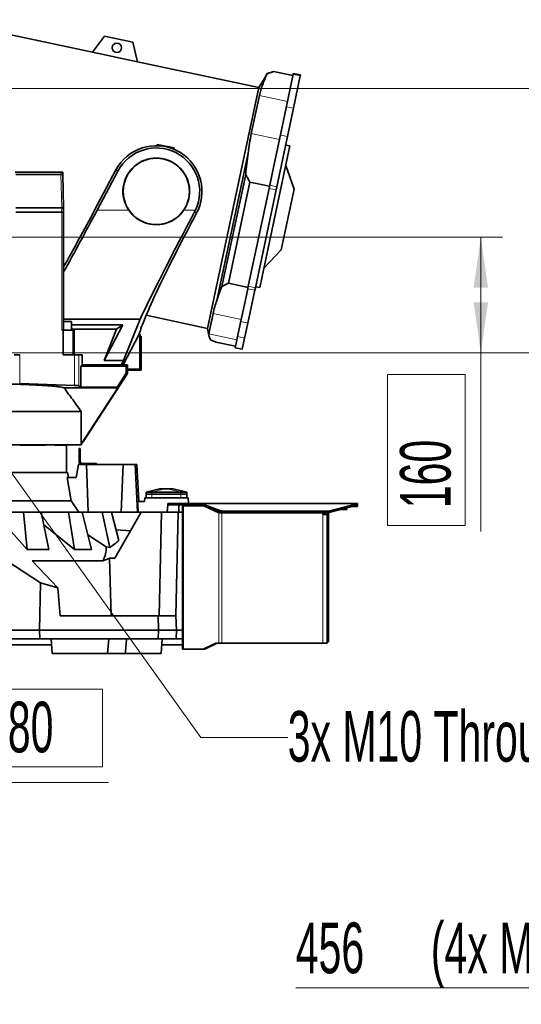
# Model space of a CAD drawing. Header units: millimetres. Extents: x 0 to 12118, y 0 to 8400.
# Tile 19 of 127: x 2785 to 3478, y 2879 to 4239. Entities that reach past the tile are written whole.
import ezdxf

# ---------------------------------------------------------------- set-up
doc = ezdxf.new("R2010")
doc.units = ezdxf.units.MM
doc.header["$LTSCALE"] = 20
doc.styles.add('SLDTEXTSTYLE0', font='TXT', dxfattribs={"width": 0.605})
doc.dimstyles.new('SLDDIMSTYLE2', dxfattribs={"dimtxt": 70, "dimasz": 70, "dimexe": 0, "dimexo": 0.0625, "dimgap": 17.5, "dimtad": 1, "dimdec": 1, "dimrnd": 1e-09, "dimzin": 12, "dimdsep": 46, "dimtxsty": 'SLDTEXTSTYLE0', "dimsah": 1, "dimcen": 0.09, "dimadec": 0, "dimazin": 3, "dimtfac": 1, "dimtofl": 0, "dimtmove": 0, "dimatfit": 3, "dimfxl": 1, "dimfrac": 2, "dimtolj": 1, "dimtzin": 12, "dimarcsym": 0})
doc.dimstyles.new('SLDDIMSTYLE3', dxfattribs={"dimtxt": 70, "dimasz": 70, "dimexe": 0, "dimexo": 0.0625, "dimgap": 17.5, "dimtad": 0, "dimtih": 1, "dimtoh": 1, "dimdec": 1, "dimrnd": 1e-09, "dimzin": 12, "dimdsep": 46, "dimtxsty": 'SLDTEXTSTYLE0', "dimblk1": 'NONE', "dimsah": 1, "dimcen": 0, "dimadec": 0, "dimazin": 3, "dimtfac": 1, "dimtmove": 0, "dimatfit": 3, "dimldrblk": 'NONE', "dimfxl": 1, "dimfrac": 2, "dimtolj": 1, "dimtzin": 12, "dimarcsym": 0})
doc.dimstyles.new('SLDDIMSTYLE6', dxfattribs={"dimtxt": 70, "dimasz": 70, "dimexe": 0, "dimexo": 0.0625, "dimgap": -17.5, "dimtad": 1, "dimdec": 1, "dimrnd": 1e-09, "dimzin": 12, "dimdsep": 46, "dimtxsty": 'SLDTEXTSTYLE0', "dimsah": 1, "dimcen": 0.09, "dimadec": 0, "dimazin": 3, "dimtfac": 1, "dimtofl": 0, "dimtmove": 0, "dimatfit": 3, "dimfxl": 1, "dimfrac": 2, "dimtolj": 1, "dimarcsym": 0})
doc.dimstyles.new('SLDDIMSTYLE7', dxfattribs={"dimtxt": 70, "dimasz": 70, "dimexe": 0, "dimexo": 0.0625, "dimgap": -17.5, "dimtad": 1, "dimdec": 1, "dimrnd": 1e-09, "dimzin": 12, "dimdsep": 46, "dimtxsty": 'SLDTEXTSTYLE0', "dimsah": 1, "dimcen": 0.09, "dimadec": 0, "dimazin": 3, "dimtfac": 1, "dimtmove": 0, "dimatfit": 0, "dimfxl": 1, "dimfrac": 2, "dimtolj": 1, "dimarcsym": 0})

# ---------------------------------------------------------------- blocks, each defined once
blk = doc.blocks.new('SW_SYMBOL_HOLE_DEPTH')
at = {"color": 0, "linetype": 'Continuous', "lineweight": 18}
for p, q in [((0, 17500), (16000, 17500)), ((8000, 17500), (8000, 1500)), ((2000, 11100), (8000, 1500)), ((14000, 11100), (8000, 1500))]:
    blk.add_line(p, q, dxfattribs=at)
blk = doc.blocks.new('_D_34')
at = {"color": 7, "linetype": 'Continuous', "lineweight": 0}
for p, q in [((4053.7, 3907.4), (4053.7, 2871.9)), ((4509.7, 3297.8), (4509.7, 2871.9)), ((4053.7, 2901.9), (3166.4, 2901.9)), ((4053.7, 2901.9), (4509.7, 2901.9))]:
    blk.add_line(p, q, dxfattribs=at)
at = {"color": 7, "linetype": 'Continuous', "lineweight": 18}
for points in [[(4053.7, 2901.9), (4123.7, 2891.9), (4123.7, 2911.9)], [(4509.7, 2901.9), (4439.7, 2911.9), (4439.7, 2891.9)]]:
    blk.add_solid(points, dxfattribs=at)
at = {"color": 7, "linetype": 'Continuous', "lineweight": 18, "xscale": 0.004511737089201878, "yscale": 0.004511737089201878, "zscale": 0.004511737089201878}
blk.add_blockref('SW_SYMBOL_HOLE_DEPTH', (3727.7, 2912), dxfattribs=at)
at = {"color": 7, "linetype": 'Continuous', "lineweight": 18, "char_height": 70, "attachment_point": 1, "style": 'SLDTEXTSTYLE0'}
for s, insert in [('456', (3166.4, 2992.3)), ('(4x M12', (3353.1, 2992.3)), ('20)', (3824.4, 2992.3))]:
    blk.add_mtext(s, dxfattribs=dict(at, insert=insert))
blk = doc.blocks.new('_D_47')
at = {"color": 7, "linetype": 'Continuous', "lineweight": 0}
for p, q in [((2308.6, 4143.9), (3618.5, 4143.9)), ((3588.5, 4143.9), (3588.5, 3778.9)), ((2578.6, 3778.9), (3618.5, 3778.9))]:
    blk.add_line(p, q, dxfattribs=at)
at = {"color": 7, "linetype": 'Continuous', "lineweight": 18}
for points in [[(3588.5, 4143.9), (3578.5, 4073.9), (3598.5, 4073.9)], [(3588.5, 3778.9), (3598.5, 3848.9), (3578.5, 3848.9)]]:
    blk.add_solid(points, dxfattribs=at)
at = {"color": 7, "linetype": 'Continuous', "lineweight": 18, "insert": (3498.3, 3881.2), "char_height": 70, "attachment_point": 1, "rotation": 90, "style": 'SLDTEXTSTYLE0'}
blk.add_mtext('365', dxfattribs=at)
blk = doc.blocks.new('_D_49')
at = {"color": 7, "linetype": 'Continuous', "lineweight": 0}
for p, q in [((2586.6, 3938.9), (3452.1, 3938.9)), ((3422.1, 3778.9), (3422.1, 3938.9)), ((2586.6, 3778.9), (3452.1, 3778.9)), ((3422.1, 3778.9), (3422.1, 3532.3)), ((3293.2, 3540.4), (3293.2, 3748.9)), ((3293.2, 3748.9), (3400.7, 3748.9)), ((3400.7, 3748.9), (3400.7, 3540.4)), ((3400.7, 3540.4), (3293.2, 3540.4))]:
    blk.add_line(p, q, dxfattribs=at)
at = {"color": 7, "linetype": 'Continuous', "lineweight": 18}
for points in [[(3422.1, 3938.9), (3412.1, 3868.9), (3432.1, 3868.9)], [(3422.1, 3778.9), (3432.1, 3848.9), (3412.1, 3848.9)]]:
    blk.add_solid(points, dxfattribs=at)
at = {"color": 7, "linetype": 'Continuous', "lineweight": 18, "insert": (3310.4, 3564.4), "char_height": 70, "attachment_point": 1, "rotation": 90, "style": 'SLDTEXTSTYLE0'}
blk.add_mtext('160', dxfattribs=at)
blk = doc.blocks.new('_D_50')
at = {"color": 7, "linetype": 'Continuous', "lineweight": 0}
for p, q in [((2574.6, 3926.9), (2574.6, 3155.6)), ((2654.6, 3766.9), (2654.6, 3155.6)), ((2744.5, 3207.1), (2744.5, 3314.5)), ((2744.5, 3314.5), (2899.5, 3314.5)), ((2899.5, 3314.5), (2899.5, 3207.1)), ((2899.5, 3207.1), (2744.5, 3207.1)), ((2574.6, 3185.6), (2454.6, 3185.6)), ((2574.6, 3185.6), (2654.6, 3185.6)), ((2654.6, 3185.6), (2907.5, 3185.6))]:
    blk.add_line(p, q, dxfattribs=at)
at = {"color": 7, "linetype": 'Continuous', "lineweight": 18}
for points in [[(2574.6, 3185.6), (2504.6, 3195.6), (2504.6, 3175.6)], [(2654.6, 3185.6), (2724.6, 3175.6), (2724.6, 3195.6)]]:
    blk.add_solid(points, dxfattribs=at)
at = {"color": 7, "linetype": 'Continuous', "lineweight": 18, "insert": (2768.5, 3297.3), "char_height": 70, "attachment_point": 1, "style": 'SLDTEXTSTYLE0'}
blk.add_mtext('80', dxfattribs=at)
blk = doc.blocks.new('_D_51')
at = {"color": 7, "linetype": 'Continuous', "lineweight": 0}
for p, q in [((2652, 3782.5), (2657.3, 3775.2)), ((2657.3, 3775.2), (3035.3, 3247.9)), ((3035.3, 3247.9), (3155.3, 3247.9))]:
    blk.add_line(p, q, dxfattribs=at)
at = {"color": 7, "linetype": 'Continuous', "lineweight": 18}
blk.add_solid([(2657.3, 3775.2), (2689.9, 3712.5), (2706.2, 3724.1)], dxfattribs=at)
at = {"color": 7, "linetype": 'Continuous', "lineweight": 18, "insert": (3155.3, 3284.4), "char_height": 70, "attachment_point": 1, "style": 'SLDTEXTSTYLE0'}
blk.add_mtext('3x M10 Through', dxfattribs=at)
blk = doc.blocks.new('_None')

msp = doc.modelspace()

# ---------------------------------------------------------------- linework, layer by layer
at = {"color": 7, "linetype": 'Continuous', "lineweight": 35}
for p, q in [((2885.564203, 4194.182654), (2674.548817, 4239.038085)), ((2885.436931, 4194.013763), (2902.165211, 4216.212369)), ((2902.165211, 4216.212369), (2941.291012, 4207.895418)), ((2941.291012, 4207.895418), (2947.5434, 4180.811823)), ((2885.436931, 4194.013763), (2947.5434, 4180.811823)), ((3115.140183, 4145.381808), (2947.49583, 4181.017881)), ((3126.940019, 4164.944959), (3121.924688, 4155.399318)), ((3126.803366, 4164.302097), (3135.535969, 4167.538047)), ((3126.803366, 4164.302097), (3126.940019, 4164.944959)), ((3135.554103, 4167.623357), (3126.940019, 4164.944959)), ((3135.554103, 4167.623357), (3135.535969, 4167.538047)), ((3135.535969, 4167.538047), (3162.541578, 4161.797478)), ((3162.559713, 4161.882789), (3135.554103, 4167.623357)), ((3162.9064, 4163.513727), (3159.230979, 4146.223279)), ((3163.181161, 4164.806295), (3162.9064, 4163.513727)), ((3172.687851, 4161.434489), (3163.164411, 4116.632949)), ((3163.183484, 4164.817224), (3163.181161, 4164.806295)), ((3172.964934, 4162.737986), (3163.183484, 4164.817224)), ((3172.962611, 4162.727057), (3172.687851, 4161.434489)), ((3172.964934, 4162.737986), (3172.962611, 4162.727057)), ((3121.924688, 4155.399318), (3115.140183, 4145.381808)), ((3120.526573, 4148.822104), (3121.924688, 4155.399318)), ((3079.793141, 3979.097153), (3115.140183, 4145.381808)), ((3104.963925, 4081.879838), (3116.106246, 4134.297152)), ((3159.230979, 4146.223279), (3154.941067, 4126.042055)), ((3154.941067, 4126.042055), (3143.798745, 4073.624741)), ((3163.164411, 4116.632949), (3154.87767, 4077.649267)), ((2974.201054, 4065.012649), (2974.697989, 4066.867144)), ((2974.697989, 4066.867144), (2998.173469, 4061.876973)), ((3143.798745, 4073.624741), (3136.054058, 4037.191065)), ((3154.87767, 4077.649267), (3140.1526, 4008.377471)), ((3158.24935, 4064.654085), (3152.38048, 4065.901628)), ((2997.902037, 4060.163352), (2998.173469, 4061.876973)), ((3057.300899, 3851.386767), (3100.560999, 4054.897171)), ((3158.24935, 4064.654085), (3116.664595, 3869.025079)), ((2778.614112, 4028.370777), (2842.253723, 4028.370777)), ((2779.32025, 4025.370777), (2841.82628, 4025.370777)), ((2841.82628, 4025.370777), (2843.518332, 4025.370777)), ((2842.253723, 4028.370777), (2844.596868, 4028.370777)), ((2843.518332, 4025.370777), (2844.596868, 4025.370777)), ((2845.597671, 3979.370777), (2844.462152, 4025.370777)), ((2844.596868, 4025.370777), (2844.596868, 4028.370777)), ((2917.875352, 4031.515308), (2888.421557, 3976.120777)), ((2891.982886, 3976.120777), (2920.651752, 4030.039071)), ((3064.399372, 3870.732225), (3097.244491, 4025.246973)), ((3136.054058, 4037.191065), (3130.37115, 4010.456708)), ((3163.959356, 4004.945732), (3152.553921, 4037.860826)), ((3103.071739, 4014.815137), (3073.380822, 3875.13884)), ((3103.071739, 4014.815137), (3130.077349, 4009.074569)), ((3129.423051, 4005.996525), (3100.739687, 3871.060107)), ((3139.204501, 4003.917287), (3110.521137, 3868.980869)), ((3130.37115, 4010.456708), (3129.423051, 4005.996525)), ((3140.1526, 4008.377471), (3139.204501, 4003.917287)), ((3163.959356, 4004.945732), (3146.16781, 3921.248176)), ((2779.32025, 3979.370777), (2842.961799, 3979.370777)), ((2842.960829, 3973.370777), (2779.321219, 3973.370777)), ((2845.596868, 3973.370777), (2842.960829, 3973.370777)), ((2845.597671, 3979.370777), (2842.961799, 3979.370777)), ((2845.44956, 3973.370777), (2845.597671, 3979.370777)), ((2845.596868, 3810.370777), (2845.596868, 3973.370777)), ((3026.606051, 3973.70217), (3027.822126, 3976.120777)), ((3029.383928, 3972.225147), (3031.284146, 3976.120777)), ((3044.446099, 3812.812497), (3079.793141, 3979.097153)), ((3122.360024, 3895.818338), (3146.16781, 3921.248176)), ((3064.399372, 3870.732225), (3073.380822, 3875.13884)), ((3073.380822, 3875.13884), (3100.386431, 3869.398272)), ((3100.001366, 3867.586792), (3096.280361, 3850.081902)), ((3100.739687, 3871.060107), (3100.001366, 3867.586792)), ((3109.782817, 3865.507554), (3100.141264, 3820.15037)), ((3110.521137, 3868.980869), (3109.782817, 3865.507554)), ((3110.795724, 3870.272622), (3116.664595, 3869.025079)), ((3096.280361, 3850.081902), (3090.959668, 3825.051532)), ((2951.239313, 3825.708011), (2845.596868, 3825.708011)), ((2845.596868, 3822.370777), (2856.501414, 3822.370777)), ((2856.501414, 3810.370777), (2856.501414, 3822.370777)), ((2928.394707, 3768.231471), (2951.239313, 3825.708011)), ((2959.624867, 3830.842902), (3044.446099, 3812.812497)), ((3046.196143, 3805.415959), (3052.124848, 3833.306629)), ((3090.959668, 3825.051532), (3085.030963, 3797.160861)), ((2842.960829, 3810.370777), (2845.08215, 3810.370777)), ((2845.08215, 3810.370777), (2845.08215, 3776.370777)), ((2845.08215, 3810.370777), (2858.475801, 3810.370777)), ((2927.484695, 3817.739201), (2856.501414, 3817.739201)), ((2856.501414, 3811.870777), (2918.837269, 3811.870777)), ((2858.475801, 3810.370777), (2860.217471, 3810.370777)), ((2860.217471, 3776.370777), (2860.217471, 3810.370777)), ((2901.492405, 3768.231471), (2927.484695, 3817.739201)), ((2918.837269, 3811.870777), (2901.492405, 3768.231471)), ((2927.484695, 3817.739201), (2918.837269, 3811.870777)), ((2950.079448, 3804.54928), (2951.01316, 3807.921307)), ((3044.446099, 3812.812497), (3046.179781, 3803.086517)), ((3100.141264, 3820.15037), (3095.731981, 3799.407586)), ((2927.65274, 3762.370777), (2950.079448, 3804.54928)), ((2951.056374, 3804.54928), (2950.079448, 3804.54928)), ((2951.056374, 3756.44301), (2951.056374, 3804.54928)), ((2951.580452, 3802.219878), (2951.056374, 3804.54928)), ((2952.628607, 3801.870777), (2951.580452, 3802.219878)), ((2952.628607, 3754.870777), (2952.628607, 3801.870777)), ((3056.106966, 3793.876677), (3083.112576, 3788.136109)), ((3085.030963, 3797.160861), (3083.948179, 3792.067073)), ((3095.731981, 3799.407586), (3092.471171, 3784.067616)), ((3082.689721, 3786.146854), (3082.659404, 3786.004234)), ((3082.659404, 3786.004234), (3092.440855, 3783.924996)), ((3083.948179, 3792.067073), (3082.689721, 3786.146854)), ((3092.471171, 3784.067616), (3092.440855, 3783.924996)), ((2777.199899, 3776.370777), (2784.828714, 3776.370777)), ((2860.638499, 3776.370777), (2845.08215, 3776.370777)), ((2866.468954, 3776.370777), (2860.638499, 3776.370777)), ((2871.03279, 3776.370777), (2866.468954, 3776.370777)), ((2871.03279, 3776.370777), (2871.03279, 3762.370777)), ((2928.394707, 3768.231471), (2901.492405, 3768.231471)), ((2925.278521, 3762.370777), (2928.394707, 3768.231471)), ((2871.03279, 3762.370777), (2869.198518, 3760.536505)), ((2869.198518, 3731.593004), (2869.198518, 3760.536505)), ((2869.198518, 3760.536505), (2932.129989, 3760.536505)), ((2871.03279, 3762.370777), (2933.964261, 3762.370777)), ((2932.129989, 3760.536505), (2933.964261, 3762.370777)), ((2932.129989, 3760.536505), (2932.129989, 3750.965471)), ((2933.964261, 3750.422134), (2933.964261, 3762.370777)), ((2933.964261, 3756.44301), (2951.056374, 3756.44301)), ((2933.964261, 3754.870777), (2952.628607, 3754.870777)), ((2951.056374, 3756.44301), (2952.628607, 3754.870777)), ((2933.964261, 3750.422134), (2872.561891, 3655.870777)), ((2932.129989, 3750.965471), (2919.549362, 3731.593004)), ((2932.129989, 3750.965471), (2933.964261, 3750.422134)), ((2784.828714, 3736.516427), (2860.638499, 3733.869091)), ((2920.544644, 3730.719985), (2845.967464, 3730.719985)), ((2866.468954, 3733.411789), (2869.198518, 3731.593004)), ((2919.549362, 3731.593004), (2869.198518, 3731.593004)), ((2920.544644, 3730.719985), (2869.924857, 3652.772348)), ((2919.549362, 3731.593004), (2920.544644, 3730.719985)), ((2869.924857, 3697.940761), (2394.471521, 3697.940761)), ((2869.924857, 3652.772348), (2869.924857, 3697.940761)), ((2869.924857, 3651.870777), (2379.128607, 3651.870777)), ((2785.461079, 3651.688237), (2785.461079, 3651.870777)), ((2820.424989, 3651.688237), (2785.461079, 3651.688237)), ((2820.424989, 3651.688237), (2820.424989, 3651.870777)), ((2833.432329, 3651.688237), (2833.432329, 3651.870777)), ((2847.943155, 3651.688237), (2833.432329, 3651.688237)), ((2847.943155, 3651.688237), (2847.943155, 3651.870777)), ((2849.628607, 3613.870777), (2849.628607, 3651.870777)), ((2867.128607, 3644.370777), (2867.128607, 3646.870777)), ((2867.128607, 3646.870777), (2868.628607, 3646.870777)), ((2867.128607, 3628.370777), (2867.128607, 3644.370777)), ((2868.628607, 3644.370777), (2867.128607, 3644.370777)), ((2868.628607, 3646.870777), (2868.628607, 3644.370777)), ((2868.628607, 3628.370777), (2868.628607, 3644.370777)), ((2869.924857, 3652.194999), (2872.311935, 3655.870777)), ((2869.924857, 3651.870777), (2869.924857, 3652.772348)), ((2872.311935, 3655.870777), (2872.561891, 3655.870777)), ((2866.117741, 3624.870777), (2862.853153, 3606.870777)), ((2866.117741, 3624.870777), (2877.402752, 3624.870777)), ((2887.128607, 3626.370777), (2870.628607, 3626.370777)), ((2877.402752, 3624.870777), (2927.661142, 3624.870777)), ((2879.249974, 3558.870777), (2877.402752, 3624.870777)), ((2887.128607, 3624.870777), (2887.128607, 3626.370777)), ((2887.128607, 3626.370777), (2891.128607, 3626.370777)), ((2891.128607, 3626.370777), (2891.128607, 3624.870777)), ((2925.002424, 3558.870777), (2927.661142, 3624.870777)), ((2927.661142, 3624.870777), (2944.555489, 3624.870777)), ((2947.627659, 3558.870777), (2944.555489, 3624.870777)), ((2944.555489, 3624.870777), (2946.628607, 3624.870777)), ((2949.301404, 3573.870777), (2946.628607, 3624.870777)), ((2398.326591, 3613.870777), (2850.930623, 3613.870777)), ((2855.910258, 3574.627701), (2850.475708, 3606.870777)), ((2862.853153, 3606.870777), (2850.475708, 3606.870777)), ((2852.164912, 3606.870777), (2850.930623, 3613.870777)), ((2978.128607, 3591.370777), (2959.628607, 3586.370777)), ((2978.128609, 3591.370777), (2978.381243, 3591.370777)), ((2978.381243, 3591.370777), (2985.452311, 3591.370777)), ((2985.452311, 3591.370777), (2989.804903, 3591.370777)), ((2989.804903, 3591.370777), (2996.875971, 3591.370777)), ((2996.875971, 3591.370777), (2997.128607, 3591.370777)), ((3015.628607, 3586.370777), (2997.128607, 3591.370777)), ((2957.278973, 3573.870777), (2957.628607, 3578.870777)), ((3017.628607, 3578.870777), (2957.628607, 3578.870777)), ((2959.618607, 3578.870777), (2959.618607, 3583.870777)), ((2959.618607, 3583.870777), (2967.618607, 3583.870777)), ((2959.628607, 3586.370777), (2967.628607, 3586.370777)), ((2959.628607, 3586.370777), (2959.628607, 3583.870777)), ((2967.618607, 3583.870777), (3007.638607, 3583.870777)), ((2967.628607, 3586.370777), (3007.628607, 3586.370777)), ((3007.628607, 3586.370777), (3015.628607, 3586.370777)), ((3007.638607, 3583.870777), (3015.638607, 3583.870777)), ((3015.628607, 3586.370777), (3015.628607, 3583.870777)), ((3015.638607, 3583.870777), (3015.638607, 3578.870777)), ((3018.188022, 3570.870777), (3017.628607, 3578.870777)), ((2397.69851, 3574.627701), (2855.910258, 3574.627701)), ((2855.910258, 3574.627701), (2866.760338, 3558.870777)), ((2947.879786, 3573.870777), (2957.278973, 3573.870777)), ((2988.753721, 3558.870777), (2989.628607, 3568.870777)), ((2989.628607, 3568.870777), (2989.628607, 3570.870777)), ((2989.628607, 3570.870777), (2992.557539, 3570.870777)), ((2992.557539, 3568.870777), (2989.628607, 3568.870777)), ((2992.557539, 3570.870777), (2996.699675, 3570.870777)), ((2992.557539, 3568.870777), (2996.699675, 3568.870777)), ((2996.699675, 3570.870777), (2999.628607, 3570.870777)), ((2999.628607, 3568.870777), (2996.699675, 3568.870777)), ((2999.628607, 3568.870777), (2999.628607, 3570.870777)), ((2999.628607, 3570.870777), (3002.557539, 3570.870777)), ((3002.557539, 3568.870777), (2999.628607, 3568.870777)), ((3002.557539, 3570.870777), (3036.628607, 3570.870777)), ((3002.557539, 3568.870777), (3036.628607, 3568.870777)), ((3004.628607, 3568.870777), (3004.628607, 3558.870777)), ((3009.629928, 3568.870777), (3009.629928, 3567.870777)), ((3009.629928, 3369.870777), (3009.629928, 3567.870777)), ((3009.629928, 3567.870777), (3011.387287, 3567.870777)), ((3038.21914, 3567.870777), (3011.387287, 3567.870777)), ((3012.629928, 3568.870777), (3012.629928, 3567.870777)), ((3036.628607, 3570.870777), (3248.820611, 3570.870777)), ((3036.628607, 3570.870777), (3036.628607, 3568.870777)), ((3036.628607, 3568.870777), (3037.117833, 3568.683392)), ((3037.117833, 3570.496008), (3061.354927, 3561.212662)), ((3037.117833, 3568.683392), (3037.117833, 3570.496008)), ((3037.117833, 3568.683392), (3061.354927, 3559.400047)), ((3038.21914, 3567.870777), (3039.239422, 3567.870777)), ((3060.006082, 3557.870777), (3039.337174, 3567.614193)), ((3062.127402, 3557.870777), (3048.172177, 3564.449333)), ((3214.060634, 3560.760323), (3242.228586, 3568.200505)), ((3214.060634, 3558.947707), (3242.228586, 3566.387889)), ((3237.153607, 3562.790777), (3228.610198, 3562.790777)), ((3237.153607, 3562.790777), (3237.153607, 3565.047402)), ((3251.628607, 3566.870777), (3243.868348, 3566.870777)), ((3247.97172, 3570.496008), (3248.820611, 3570.870777)), ((3247.97172, 3570.496008), (3247.97172, 3568.683392)), ((3247.97172, 3568.683392), (3248.820611, 3568.870777)), ((3248.820611, 3568.870777), (3248.820611, 3570.870777)), ((3248.820611, 3570.870777), (3251.628607, 3570.870777)), ((3251.628607, 3568.870777), (3248.820611, 3568.870777)), ((3251.628607, 3570.870777), (3251.628607, 3568.870777)), ((3251.628607, 3568.870777), (3251.628607, 3566.870777)), ((2790.049107, 3558.870777), (2760.700309, 3558.870777)), ((2795.134422, 3507.265258), (2790.049107, 3558.870777)), ((2814.415964, 3558.870777), (2790.049107, 3558.870777)), ((2814.415964, 3558.870777), (2825.013025, 3507.265258)), ((2852.268585, 3558.870777), (2814.415964, 3558.870777)), ((2860.578414, 3507.265258), (2852.268585, 3558.870777)), ((2871.389228, 3558.870777), (2852.268585, 3558.870777)), ((2871.389228, 3558.870777), (2884.024117, 3507.265258)), ((2898.974775, 3558.870777), (2871.389228, 3558.870777)), ((2909.294757, 3510.316944), (2898.974775, 3558.870777)), ((2911.546163, 3558.870777), (2898.974775, 3558.870777)), ((2911.546163, 3558.870777), (2921.995046, 3519.836843)), ((2952.712773, 3558.870777), (2911.546163, 3558.870777)), ((2916.153953, 3495.549043), (2952.712773, 3558.870777)), ((2980.640958, 3558.870777), (2952.712773, 3558.870777)), ((2977.536712, 3415.870777), (2980.640958, 3558.870777)), ((2980.640958, 3558.870777), (3003.628607, 3558.870777)), ((3000.524361, 3415.870777), (3003.628607, 3558.870777)), ((3009.628607, 3558.870777), (3003.628607, 3558.870777)), ((3009.628607, 3395.870777), (3009.628607, 3558.870777)), ((3060.006082, 3557.870777), (3064.248723, 3557.870777)), ((3202.628607, 3557.870777), (3064.248723, 3557.870777)), ((3068.070357, 3560.117936), (3208.760645, 3560.117936)), ((3068.070357, 3558.30532), (3208.760645, 3558.30532)), ((3204.628607, 3555.870777), (3209.628607, 3555.870777)), ((3206.628607, 3558.30532), (3206.628607, 3555.870777)), ((3209.628607, 3557.974938), (3209.628607, 3558.32127)), ((3209.628607, 3381.870777), (3209.628607, 3557.974938)), ((3211.628607, 3558.482855), (3211.628607, 3557.974938)), ((3211.628607, 3381.870777), (3211.628607, 3557.974938)), ((2762.084903, 3544.830956), (2795.134422, 3507.265258)), ((2817.927719, 3541.769246), (2860.578414, 3507.265258)), ((2879.001123, 3527.781006), (2904.149693, 3511.106557)), ((2918.022247, 3534.678045), (2937.98555, 3533.362479)), ((2904.149693, 3511.106557), (2909.294757, 3510.316944)), ((2795.134422, 3507.265258), (2825.013025, 3507.265258)), ((2860.578414, 3507.265258), (2884.024117, 3507.265258)), ((2909.105284, 3495.549043), (2911.240369, 3415.870777)), ((2909.105284, 3495.549043), (2916.153953, 3495.549043)), ((2813.504512, 3461.262005), (2767.290062, 3491.961106)), ((2801.915424, 3491.961106), (2899.934429, 3491.961106)), ((2801.915424, 3491.961106), (2837.426345, 3454.305518)), ((2813.504512, 3461.262005), (2812.364025, 3395.870777)), ((2837.426345, 3454.305518), (2813.504512, 3461.262005)), ((2837.426345, 3454.305518), (2841.002913, 3415.870777)), ((2976.194447, 3415.870777), (2841.002913, 3415.870777)), ((2976.628607, 3395.870777), (2976.194447, 3415.870777)), ((2976.194447, 3415.870777), (3000.580452, 3415.870777)), ((3000.580452, 3415.870777), (3001.628607, 3395.870777)), ((2812.364025, 3395.870777), (2766.628555, 3395.870777)), ((2976.628607, 3395.870777), (2812.364025, 3395.870777)), ((2812.364025, 3395.870777), (2812.573317, 3383.870777)), ((2976.368111, 3383.870777), (2976.628607, 3395.870777)), ((3001.628607, 3395.870777), (2976.628607, 3395.870777)), ((3001.628607, 3395.870777), (3000.999714, 3383.870777)), ((3001.628607, 3395.870777), (3009.628607, 3395.870777)), ((3009.628607, 3383.870777), (3009.628607, 3395.870777)), ((2828.841837, 3375.770777), (2511.628607, 3375.770777)), ((2766.712394, 3383.870777), (2812.573317, 3383.870777)), ((2812.573317, 3383.870777), (2976.368111, 3383.870777)), ((2828.133179, 3383.870777), (2829.882952, 3363.870777)), ((2906.383406, 3363.870777), (2908.133179, 3383.870777)), ((3000.999714, 3383.870777), (2976.368111, 3383.870777)), ((2980.22017, 3363.870777), (2981.969943, 3383.870777)), ((3009.629928, 3375.770777), (2981.261285, 3375.770777)), ((3009.628607, 3383.870777), (3000.999714, 3383.870777)), ((3039.337174, 3370.12736), (3055.763441, 3377.870777)), ((3041.458495, 3370.12736), (3057.884762, 3377.870777)), ((3060.006082, 3377.870777), (3055.763441, 3377.870777)), ((3064.248723, 3377.870777), (3060.006082, 3377.870777)), ((3203.628607, 3377.870777), (3064.248723, 3377.870777)), ((3209.628607, 3377.870777), (3203.628607, 3377.870777)), ((3209.616485, 3378.399705), (3209.616485, 3381.650911)), ((3209.628607, 3378.406675), (3209.628607, 3377.870777)), ((2906.383406, 3363.870777), (2829.882952, 3363.870777)), ((2930.801788, 3363.870777), (2906.383406, 3363.870777)), ((2980.22017, 3363.870777), (2930.799601, 3363.870777)), ((2930.801788, 3363.870777), (2931.054677, 3366.761315)), ((3011.387287, 3369.870777), (3009.629928, 3369.870777)), ((3011.387287, 3369.870777), (3038.21914, 3369.870777)), ((3040.340461, 3369.870777), (3038.21914, 3369.870777))]:
    msp.add_line(p, q, dxfattribs=at)
at = {"color": 8, "linetype": 'Continuous', "lineweight": 18}
for p, q in [((3172.687851, 4161.434489), (3162.9064, 4163.513727)), ((3172.962611, 4162.727057), (3163.181161, 4164.806295)), ((3116.106246, 4134.297152), (3154.941067, 4126.042055)), ((3163.164411, 4116.632949), (3153.38296, 4118.712187)), ((3104.963925, 4081.879838), (3143.798745, 4073.624741)), ((3154.87767, 4077.649267), (3145.096219, 4079.728505)), ((2842.961799, 3979.370777), (2841.82628, 4025.370777)), ((2842.253723, 4028.370777), (2842.253723, 4025.370777)), ((2917.875352, 4031.515308), (2920.651752, 4030.039071)), ((3139.204501, 4003.917287), (3129.423051, 4005.996525)), ((3140.1526, 4008.377471), (3130.37115, 4010.456708)), ((2842.813687, 3973.370777), (2842.961799, 3979.370777)), ((2842.960829, 3973.370777), (2842.960829, 3810.370777)), ((2935.424577, 3976.120777), (2891.982886, 3976.120777)), ((3027.822126, 3976.120777), (3011.832638, 3976.120777)), ((3029.383928, 3972.225147), (3026.606051, 3973.70217)), ((3109.782817, 3865.507554), (3100.001366, 3867.586792)), ((3110.521137, 3868.980869), (3100.739687, 3871.060107)), ((3052.124848, 3833.306629), (3090.959668, 3825.051532)), ((3100.141264, 3820.15037), (3090.359813, 3822.229608)), ((2858.475801, 3810.370777), (2858.475801, 3776.370777)), ((3046.196143, 3805.415959), (3085.030963, 3797.160861)), ((3095.731981, 3799.407586), (3085.95053, 3801.486824)), ((3092.471171, 3784.067616), (3082.689721, 3786.146854)), ((2784.828714, 3736.516427), (2784.828714, 3776.370777)), ((2860.638499, 3776.370777), (2860.638499, 3733.869091)), ((2866.468954, 3776.370777), (2866.468954, 3733.411789)), ((2959.628607, 3586.370777), (2978.381243, 3591.370777)), ((2967.628607, 3586.370777), (2985.452311, 3591.370777)), ((3007.628607, 3586.370777), (2989.804903, 3591.370777)), ((3015.628607, 3586.370777), (2996.875971, 3591.370777)), ((2967.618607, 3583.870777), (2967.618607, 3578.870777)), ((2967.628607, 3586.370777), (2967.628607, 3583.870777)), ((3007.628607, 3586.370777), (3007.628607, 3583.870777)), ((3007.638607, 3578.870777), (3007.638607, 3583.870777)), ((2992.557539, 3570.870777), (2992.557539, 3568.870777)), ((2996.699675, 3568.870777), (2996.699675, 3570.870777)), ((3002.557539, 3570.870777), (3002.557539, 3568.870777)), ((3011.387287, 3369.870777), (3011.387287, 3567.870777)), ((3013.508607, 3568.870777), (3013.508607, 3567.870777)), ((3247.97172, 3570.496008), (3037.117833, 3570.496008)), ((3039.909314, 3567.614193), (3039.337174, 3567.614193)), ((3242.228586, 3566.387889), (3242.228586, 3568.200505)), ((3060.006082, 3377.870777), (3060.006082, 3557.870777)), ((3061.354927, 3559.400047), (3061.354927, 3561.212662)), ((3062.127402, 3559.132609), (3062.127402, 3557.870777)), ((3064.248723, 3558.62611), (3064.248723, 3557.870777)), ((3064.248723, 3377.870777), (3064.248723, 3557.870777)), ((3068.070357, 3560.117936), (3068.070357, 3558.30532)), ((3203.628607, 3558.30532), (3203.628607, 3556.870777)), ((3203.628607, 3377.870777), (3203.628607, 3556.870777)), ((3208.760645, 3558.30532), (3208.760645, 3560.117936)), ((3211.628607, 3557.974938), (3209.628607, 3557.974938)), ((3214.060634, 3560.760323), (3214.060634, 3558.947707)), ((3209.628607, 3381.870777), (3211.628607, 3381.870777)), ((3039.337174, 3370.12736), (3041.458495, 3370.12736))]:
    msp.add_line(p, q, dxfattribs=at)
at = {"color": 7, "linetype": 'Continuous', "lineweight": 35}
for centre, radius in [((2919.233026, 4200.316153), 6.5), ((2973.628607, 4001.870777), 45.763655)]:
    msp.add_circle(centre, radius, dxfattribs=at)
for centre, radius, start, end in [((2973.628607, 4001.870777), 63.144467, 335.933602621, 152), ((2973.628607, 4001.870777), 60, 334.585313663, 152), ((2973.628607, 4001.870777), 46.071797, 326.019531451, 213.980468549), ((2870.628607, 3628.370777), 3.5, 180, 270), ((2870.628607, 3628.370777), 2, 180, 270), ((3038.207687, 3565.256722), 2.614079, 64.400455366, 89.748953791), ((3236.847941, 3589.994513), 22.448388, 283.868219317, 299.704494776), ((3236.847941, 3588.181897), 22.448388, 283.868219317, 299.704494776), ((3067.774194, 3579.445911), 19.330244, 250.604680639, 270.877876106), ((3067.774194, 3577.633295), 19.330244, 250.604680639, 270.877876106), ((3202.628607, 3556.870777), 1, 0, 90), ((3208.895101, 3581.19349), 21.075983, 269.63447519, 284.187211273), ((3208.895101, 3579.380875), 21.075983, 269.63447519, 284.187211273), ((3207.628607, 3381.870777), 4, 299.799705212, 0), ((3207.628607, 3381.870777), 2, 353.688542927, 0), ((3038.207687, 3372.484831), 2.614079, 270.251046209, 295.599544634), ((3040.329007, 3372.484831), 2.614079, 270.251046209, 295.599544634)]:
    msp.add_arc(centre, radius, start, end, dxfattribs=at)
for centre, major_axis, ratio, start_param, end_param in [((2878.331126, 3976.120777), (122.592517, 229.930117), 0.0462452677, 4.3566097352, 4.737040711), ((2878.331126, 3976.120777), (90.611861, 169.948347), 0.0462452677, 4.2577016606, 4.737040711), ((3041.543053, 3976.120777), (122.592517, 229.930117), 0.0462452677, 1.6059639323, 2.3082664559), ((3041.543053, 3976.120777), (90.611861, 169.948347), 0.0462452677, 1.6183655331, 2.2346848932), ((3078.527883, 4041.663519), (127.922627, 239.927079), 0.0462452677, 2.364806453, 2.9373853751), ((2846.496363, 3733.375236), (20, 0), 0.0349207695, 0.0523598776, 0.7853981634), ((2624.628607, -3375.196222), (0, 9851.127874), 0.0462945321, 5.4932420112, 5.4953879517), ((2624.628607, 3508.200266), (279.659481, 0), 0.3303721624, 6.1065032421, 6.3146466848), ((2624.628607, 3547.188559), (312.204616, 0), 0.2875955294, 5.8600196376, 5.9736423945), ((2624.628607, 3552.591363), (347.118527, 0), 0.2867777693, 5.6282997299, 5.6729925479)]:
    msp.add_ellipse(centre, major_axis=major_axis, ratio=ratio, start_param=start_param, end_param=end_param, dxfattribs=at)
for points, knots in [([(3120.526573, 4148.822104), (3121.457872, 4151.429821), (3123.321097, 4156.647008), (3125.64235, 4161.749829), (3126.803366, 4164.302097)], [0, 0, 0, 0, 0.4998320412, 1, 1, 1, 1]), ([(3116.106246, 4134.297152), (3116.684993, 4136.752499), (3117.843332, 4141.666783), (3119.631724, 4146.435835), (3120.526573, 4148.822104)], [0, 0, 0, 0, 0.4996345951, 1, 1, 1, 1]), ([(3100.560999, 4054.897171), (3101.135248, 4059.41977), (3102.284567, 4068.471447), (3104.07038, 4077.408242), (3104.963925, 4081.879838)], [0, 0, 0, 0, 0.4996421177, 1, 1, 1, 1]), ([(3097.244491, 4025.246973), (3097.680162, 4030.204287), (3098.55178, 4040.122053), (3099.891118, 4049.971093), (3100.560999, 4054.897171)], [0, 0, 0, 0, 0.4998417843, 1, 1, 1, 1]), ([(3103.071739, 4014.815137), (3101.865163, 4016.870012), (3099.8388, 4020.321034), (3097.991739, 4023.828137), (3097.244491, 4025.246973)], [0, 0, 0, 0, 0.5954392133, 1, 1, 1, 1]), ([(2935.424577, 3976.120777), (2936.945608, 3974.092895), (2939.987927, 3970.036791), (2945.751612, 3965.026132), (2952.204068, 3961.000219), (2959.293802, 3958.055615), (2966.836821, 3956.319093), (2974.65827, 3955.823484), (2982.482414, 3956.66148), (2990.089729, 3958.781165), (2997.222827, 3962.172136), (3003.222886, 3966.404467), (3008.139466, 3971.100336), (3010.60162, 3974.44735), (3011.832638, 3976.120777)], [0, 0, 0, 0, 0.0845209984, 0.1690561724, 0.2534882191, 0.3379276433, 0.4244844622, 0.5110430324, 0.5986345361, 0.6862235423, 0.7737967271, 0.8613599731, 0.930683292, 1, 1, 1, 1]), ([(3057.300899, 3851.386767), (3058.369306, 3854.639489), (3060.506839, 3861.147118), (3063.10157, 3867.536474), (3064.399372, 3870.732225)], [0, 0, 0, 0, 0.4998320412, 1, 1, 1, 1]), ([(3052.124848, 3833.306629), (3052.829594, 3836.354723), (3054.240118, 3842.455368), (3056.280142, 3848.408184), (3057.300899, 3851.386767)], [0, 0, 0, 0, 0.4996345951, 1, 1, 1, 1]), ([(3046.677439, 3801.410354), (3046.439125, 3802.110383), (3045.962157, 3803.511442), (3046.11811, 3804.780817), (3046.196143, 3805.415959)], [0, 0, 0, 0, 0.4996421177, 1, 1, 1, 1]), ([(3048.671423, 3796.742539), (3048.223634, 3797.543754), (3047.327773, 3799.146693), (3046.894263, 3800.655641), (3046.677439, 3801.410354)], [0, 0, 0, 0, 0.4998417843, 1, 1, 1, 1]), ([(3056.106966, 3793.876677), (3053.888314, 3794.718014), (3051.347197, 3795.681633), (3048.972738, 3796.623072), (3048.671423, 3796.742539)], [0, 0, 0, 0, 0.8731014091, 1, 1, 1, 1]), ([(2845.967464, 3730.719985), (2845.423008, 3730.921255), (2844.330734, 3731.325038), (2840.963145, 3731.924848), (2837.097267, 3732.418539), (2833.302388, 3732.807898), (2829.657835, 3733.138306), (2825.033762, 3733.503496), (2819.567693, 3733.875957), (2813.912825, 3734.216132), (2808.394856, 3734.514535), (2802.698421, 3734.794107), (2796.873307, 3735.055623), (2790.160458, 3735.331751), (2782.459263, 3735.618914), (2774.013458, 3735.901206), (2765.488571, 3736.158018), (2757.247167, 3736.38281), (2748.997177, 3736.587077), (2740.862714, 3736.770273), (2731.829055, 3736.954828), (2721.843394, 3737.13664), (2711.202541, 3737.305244), (2700.728793, 3737.448912), (2690.826054, 3737.565664), (2681.109915, 3737.662966), (2671.702574, 3737.741736), (2661.434131, 3737.811408), (2650.293705, 3737.867501), (2638.660437, 3737.903577), (2627.421288, 3737.918074), (2616.975894, 3737.913792), (2606.890961, 3737.89333), (2597.272889, 3737.858967), (2585.488192, 3737.798724), (2571.594703, 3737.698414), (2556.400431, 3737.546814), (2542.192047, 3737.366853), (2529.42629, 3737.171634), (2518.037154, 3736.967312), (2507.625579, 3736.754957), (2497.768078, 3736.529062), (2487.683723, 3736.269164), (2477.765401, 3735.981724), (2468.171861, 3735.667416), (2458.235945, 3735.304393), (2452.009641, 3735.032964), (2448.49778, 3734.879868)], [0, 0, 0, 0, 0.0323920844, 0.0649842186, 0.0978322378, 0.1143639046, 0.1308955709, 0.1545747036, 0.1783316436, 0.197942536, 0.2175975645, 0.2352426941, 0.2529199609, 0.2706813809, 0.2932767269, 0.3159397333, 0.336074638, 0.3562573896, 0.3744355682, 0.3926489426, 0.4104022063, 0.4329817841, 0.4556289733, 0.4757498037, 0.4959184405, 0.5140838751, 0.5322844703, 0.5500252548, 0.5725911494, 0.5952245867, 0.6153330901, 0.6354893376, 0.6536434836, 0.6718327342, 0.6895623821, 0.7202609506, 0.7511303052, 0.7778926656, 0.8047678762, 0.8290504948, 0.8494954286, 0.8722093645, 0.8949920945, 0.9195971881, 0.9442897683, 0.9685774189, 1, 1, 1, 1]), ([(2869.924857, 3697.940761), (2866.008699, 3703.458609), (2858.175035, 3714.496206), (2850.037122, 3725.311437), (2845.967464, 3730.719985)], [0, 0, 0, 0, 0.4999138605, 1, 1, 1, 1]), ([(3204.628607, 3555.870777), (3204.517549, 3555.881506), (3204.295387, 3555.90297), (3203.996327, 3556.072788), (3203.769745, 3556.323899), (3203.646743, 3556.605561), (3203.633861, 3556.793946), (3203.628607, 3556.870777)], [0, 0, 0, 0, 0.213853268, 0.4277912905, 0.6401944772, 0.8532568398, 1, 1, 1, 1]), ([(2931.04947, 3366.76177), (2931.256335, 3369.129477), (2931.754255, 3374.828519), (2932.214179, 3380.535059), (2932.483024, 3383.870777)], [0, 0, 0, 0, 0.4154568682, 1, 1, 1, 1])]:
    msp.add_open_spline(points, degree=3, knots=knots, dxfattribs=at)
msp.add_open_spline([(3036.628607, 3570.870777), (3036.710145, 3570.8546), (3036.87322, 3570.822245), (3037.036296, 3570.604754), (3037.117833, 3570.496008)], degree=3, dxfattribs=at)

# ---------------------------------------------------------------- dimensions: what is measured, and where the dimension line sits
at = {"color": 7, "linetype": 'Continuous', "lineweight": 18}
for base, p1, p2, dimstyle, picture, middle in [((3588.522931, 3778.870777), (2304.628607, 4143.870777), (2574.628607, 3778.870777), 'SLDDIMSTYLE2', '_D_47', (3588.522931, 3961.370777)), ((3422.149342, 3938.870777), (2582.628607, 3778.870777), (2582.628607, 3938.870777), 'SLDDIMSTYLE6', '_D_49', (3422.149342, 3644.623395))]:
    dim = msp.add_linear_dim(base=base, p1=p1, p2=p2, angle=90, dimstyle=dimstyle, dxfattribs=at)
    dim.commit()
    dim.dimension.update_dxf_attribs({"geometry": picture, "text_midpoint": middle, "dimtype": 160})
dim = msp.add_linear_dim(base=(2654.628607, 3185.588778), p1=(2574.628607, 3930.870777), p2=(2654.628607, 3770.870777), dimstyle='SLDDIMSTYLE7', dxfattribs=at)
dim.commit()
dim.dimension.update_dxf_attribs({"geometry": '_D_50', "text_midpoint": (2821.986431, 3185.588778), "dimtype": 160})
dim = msp.add_linear_dim(base=(4509.69209, 2901.874718), p1=(4053.69209, 3911.370777), p2=(4509.69209, 3301.777272), text='<> (4x M12 {\\fGDT;x}20)', dimstyle='SLDDIMSTYLE2', dxfattribs=at)
dim.commit()
dim.dimension.update_dxf_attribs({"geometry": '_D_34', "text_midpoint": (3564.885747, 2901.874718), "dimtype": 160})
dim = msp.add_diameter_dim_2p(p1=(2652.006869, 3782.528165), p2=(2657.250345, 3775.213389), text='3x M10 Through', dimstyle='SLDDIMSTYLE3', override={"dimpost": '<>'}, dxfattribs=at)
dim.commit()
dim.dimension.update_dxf_attribs({"geometry": '_D_51', "text_midpoint": (3505.376958, 3247.853266), "dimtype": 163})

doc.saveas('drawing.dxf')
